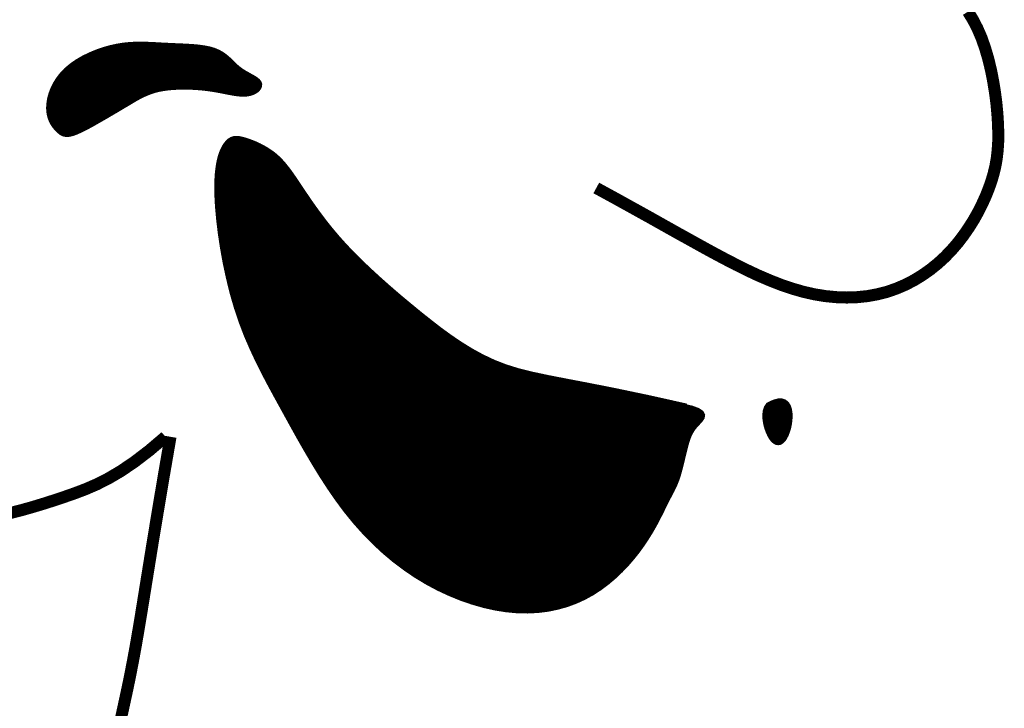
# Model space of a CAD drawing. Extents: x 0.8 to 9.3, y 1.5 to 12.5.
# Tile 161 of 171: x 7.935 to 8.124, y 3.373 to 3.505. Entities that reach past the tile are written whole.
import ezdxf

# ---------------------------------------------------------------- set-up
doc = ezdxf.new("R2010")
doc.units = 0
doc.header["$MEASUREMENT"] = 0
doc.layers.add('FACE', color=160, linetype='CONTINUOUS')

msp = doc.modelspace()

# ---------------------------------------------------------------- hatches: boundary and pattern name
at = {"layer": 'FACE', "linetype": 'Continuous'}
h = msp.add_hatch(dxfattribs=at)
h.set_pattern_fill('NET3', color=5, scale=0.001151, style=0)
h.set_pattern_definition([(0, (6.0727982, 0.77994409), (0, 0.000143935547), []), (60, (6.0727982, 0.77994409), (-0.00012465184, 7.19677734e-05), []), (120, (6.0727982, 0.77994409), (-0.00012465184, -7.19677734e-05), [])])
h.paths.add_polyline_path([(8.0786, 3.43101), (8.07964, 3.43151), (8.0805, 3.43175), (8.0812, 3.43176), (8.08175, 3.43156), (8.08217, 3.4312), (8.08247, 3.4307), (8.08266, 3.4301), (8.08276, 3.42942), (8.08278, 3.42871), (8.08274, 3.42798), (8.08263, 3.42725), (8.08248, 3.42654), (8.08227, 3.42588), (8.08203, 3.42527), (8.08176, 3.42475), (8.08147, 3.42433), (8.08116, 3.42403), (8.08084, 3.42384), (8.08051, 3.42378), (8.08017, 3.42384), (8.07984, 3.42402), (8.07951, 3.42431), (8.07919, 3.42473), (8.07888, 3.42526), (8.07858, 3.42591), (8.07832, 3.42664), (8.07812, 3.42742), (8.07799, 3.42823), (8.07795, 3.42902), (8.07802, 3.42977), (8.07823, 3.43044)])
h.paths.add_polyline_path([(7.94272, 3.48359), (7.94241, 3.48391), (7.9421, 3.48429), (7.9418, 3.48472), (7.94153, 3.4852), (7.94129, 3.48575), (7.94111, 3.48636), (7.94098, 3.48704), (7.94094, 3.48779), (7.94099, 3.48861), (7.94113, 3.4895), (7.94137, 3.49042), (7.94173, 3.49137), (7.94219, 3.49232), (7.94278, 3.49327), (7.94349, 3.49419), (7.94433, 3.49507), (7.94531, 3.49589), (7.94639, 3.49664), (7.94757, 3.49733), (7.94882, 3.49794), (7.95011, 3.49848), (7.95142, 3.49894), (7.95274, 3.49931), (7.95403, 3.4996), (7.95528, 3.4998), (7.9565, 3.49992), (7.95769, 3.49998), (7.95886, 3.49999), (7.96002, 3.49995), (7.96119, 3.4999), (7.96237, 3.49983), (7.96357, 3.49977), (7.96479, 3.49971), (7.96603, 3.49966), (7.96726, 3.4996), (7.96846, 3.49953), (7.96962, 3.49942), (7.97071, 3.49927), (7.97172, 3.49907), (7.97262, 3.4988), (7.97341, 3.49846), (7.97411, 3.49806), (7.97472, 3.49762), (7.97527, 3.49715), (7.97579, 3.49666), (7.97628, 3.49617), (7.97679, 3.49569), (7.97731, 3.49525), (7.97788, 3.49484), (7.97846, 3.49448), (7.97905, 3.49415), (7.97962, 3.49383), (7.98014, 3.49354), (7.98059, 3.49325), (7.98095, 3.49296), (7.98119, 3.49266), (7.98131, 3.49235), (7.9813, 3.49204), (7.98119, 3.49173), (7.98097, 3.49143), (7.98068, 3.49115), (7.98031, 3.49091), (7.97988, 3.49071), (7.97942, 3.49056), (7.97892, 3.49047), (7.97839, 3.49043), (7.97784, 3.49043), (7.97727, 3.49048), (7.97669, 3.49055), (7.9761, 3.49065), (7.9755, 3.49076), (7.97489, 3.49088), (7.97428, 3.491), (7.97367, 3.49112), (7.97304, 3.49123), (7.97238, 3.49134), (7.9717, 3.49145), (7.97098, 3.49154), (7.97021, 3.49162), (7.96939, 3.49169), (7.96852, 3.49174), (7.96759, 3.49177), (7.96664, 3.49178), (7.96567, 3.49176), (7.96469, 3.49171), (7.96373, 3.49162), (7.9628, 3.49149), (7.9619, 3.49132), (7.96106, 3.4911), (7.96027, 3.49083), (7.95952, 3.49053), (7.95881, 3.49021), (7.95814, 3.48986), (7.95749, 3.4895), (7.95686, 3.48913), (7.95625, 3.48876), (7.95564, 3.4884), (7.95505, 3.48805), (7.95445, 3.48769), (7.95384, 3.48733), (7.95322, 3.48697), (7.95259, 3.4866), (7.95193, 3.48621), (7.95124, 3.48581), (7.95051, 3.4854), (7.94977, 3.48497), (7.94902, 3.48455), (7.94827, 3.48415), (7.94755, 3.48378), (7.94686, 3.48344), (7.94621, 3.48316), (7.94563, 3.48294), (7.94512, 3.4828), (7.94468, 3.48272), (7.94428, 3.48272), (7.94393, 3.48278), (7.94361, 3.4829), (7.94331, 3.48308), (7.94302, 3.48331)])
edge = h.paths.add_edge_path()
edge.add_line((8.06299, 3.43077), (8.05569, 3.4324))
edge.add_line((8.05569, 3.4324), (8.04953, 3.43369))
edge.add_line((8.04953, 3.43369), (8.04438, 3.43471))
edge.add_line((8.04438, 3.43471), (8.04008, 3.43553))
edge.add_line((8.04008, 3.43553), (8.03647, 3.43623))
edge.add_line((8.03647, 3.43623), (8.03342, 3.43688))
edge.add_line((8.03342, 3.43688), (8.03076, 3.43754))
edge.add_line((8.03076, 3.43754), (8.02835, 3.43829))
edge.add_line((8.02835, 3.43829), (8.02606, 3.43918))
edge.add_line((8.02606, 3.43918), (8.02386, 3.44022))
edge.add_line((8.02386, 3.44022), (8.02174, 3.44138))
edge.add_line((8.02174, 3.44138), (8.01967, 3.44266))
edge.add_line((8.01967, 3.44266), (8.01765, 3.44403))
edge.add_line((8.01765, 3.44403), (8.01567, 3.44547))
edge.add_line((8.01567, 3.44547), (8.01372, 3.44699))
edge.add_line((8.01372, 3.44699), (8.01177, 3.44854))
edge.add_line((8.01177, 3.44854), (8.00984, 3.45013))
edge.add_line((8.00984, 3.45013), (8.00791, 3.45174))
edge.add_line((8.00791, 3.45174), (8.00602, 3.45337))
edge.add_line((8.00602, 3.45337), (8.00417, 3.45501))
edge.add_line((8.00417, 3.45501), (8.00239, 3.45664))
edge.add_line((8.00239, 3.45664), (8.00067, 3.45827))
edge.add_line((8.00067, 3.45827), (7.99905, 3.45988))
edge.add_line((7.99905, 3.45988), (7.99754, 3.46147))
edge.add_line((7.99754, 3.46147), (7.99614, 3.46303))
edge.add_line((7.99614, 3.46303), (7.99486, 3.46455))
edge.add_line((7.99486, 3.46455), (7.99368, 3.46602))
edge.add_line((7.99368, 3.46602), (7.99261, 3.46745))
edge.add_line((7.99261, 3.46745), (7.99162, 3.46881))
edge.add_line((7.99162, 3.46881), (7.99071, 3.4701))
edge.add_line((7.99071, 3.4701), (7.98989, 3.47132))
edge.add_line((7.98989, 3.47132), (7.98913, 3.47246))
edge.add_line((7.98913, 3.47246), (7.98843, 3.4735))
edge.add_line((7.98843, 3.4735), (7.98777, 3.47447))
edge.add_line((7.98777, 3.47447), (7.98716, 3.47535))
edge.add_line((7.98716, 3.47535), (7.98656, 3.47615))
edge.add_line((7.98656, 3.47615), (7.98597, 3.47689))
edge.add_line((7.98597, 3.47689), (7.98537, 3.47757))
edge.add_line((7.98537, 3.47757), (7.98476, 3.47819))
edge.add_line((7.98476, 3.47819), (7.98411, 3.47876))
edge.add_line((7.98411, 3.47876), (7.98342, 3.47928))
edge.add_line((7.98342, 3.47928), (7.9827, 3.47976))
edge.add_line((7.9827, 3.47976), (7.98197, 3.48019))
edge.add_line((7.98197, 3.48019), (7.98122, 3.48058))
edge.add_line((7.98122, 3.48058), (7.98048, 3.48092))
edge.add_line((7.98048, 3.48092), (7.97977, 3.48121))
edge.add_line((7.97977, 3.48121), (7.97909, 3.48146))
edge.add_line((7.97909, 3.48146), (7.97845, 3.48167))
edge.add_line((7.97845, 3.48167), (7.97787, 3.48182))
edge.add_line((7.97787, 3.48182), (7.97735, 3.48193))
edge.add_line((7.97735, 3.48193), (7.97687, 3.48196))
edge.add_line((7.97687, 3.48196), (7.97643, 3.48193))
edge.add_line((7.97643, 3.48193), (7.97602, 3.48181))
edge.add_line((7.97602, 3.48181), (7.97563, 3.4816))
edge.add_line((7.97563, 3.4816), (7.97526, 3.48128))
edge.add_line((7.97526, 3.48128), (7.9749, 3.48086))
edge.add_line((7.9749, 3.48086), (7.97453, 3.48031))
edge.add_line((7.97453, 3.48031), (7.97419, 3.47962))
edge.add_line((7.97419, 3.47962), (7.97386, 3.47876))
edge.add_line((7.97386, 3.47876), (7.97358, 3.47772))
edge.add_line((7.97358, 3.47772), (7.97336, 3.47648))
edge.add_line((7.97336, 3.47648), (7.97319, 3.47501))
edge.add_line((7.97319, 3.47501), (7.97311, 3.4733))
edge.add_line((7.97311, 3.4733), (7.97312, 3.47132))
edge.add_line((7.97312, 3.47132), (7.97324, 3.46906))
edge.add_line((7.97324, 3.46906), (7.97346, 3.46657))
edge.add_line((7.97346, 3.46657), (7.97378, 3.46389))
edge.add_line((7.97378, 3.46389), (7.9742, 3.46109))
edge.add_line((7.9742, 3.46109), (7.97472, 3.45821))
edge.add_line((7.97472, 3.45821), (7.97534, 3.45531))
edge.add_line((7.97534, 3.45531), (7.97605, 3.45244))
edge.add_line((7.97605, 3.45244), (7.97685, 3.44966))
edge.add_line((7.97685, 3.44966), (7.97775, 3.44699))
edge.add_line((7.97775, 3.44699), (7.97872, 3.44444))
edge.add_line((7.97872, 3.44444), (7.97978, 3.44198))
edge.add_line((7.97978, 3.44198), (7.9809, 3.43957))
edge.add_line((7.9809, 3.43957), (7.98208, 3.43721))
edge.add_line((7.98208, 3.43721), (7.98332, 3.43486))
edge.add_line((7.98332, 3.43486), (7.9846, 3.4325))
edge.add_line((7.9846, 3.4325), (7.98592, 3.4301))
edge.add_line((7.98592, 3.4301), (7.98727, 3.42765))
edge.add_line((7.98727, 3.42765), (7.98865, 3.42516))
edge.add_line((7.98865, 3.42516), (7.99008, 3.42265))
edge.add_line((7.99008, 3.42265), (7.99154, 3.42016))
edge.add_line((7.99154, 3.42016), (7.99305, 3.41769))
edge.add_line((7.99305, 3.41769), (7.99461, 3.41528))
edge.add_line((7.99461, 3.41528), (7.99622, 3.41294))
edge.add_line((7.99622, 3.41294), (7.99789, 3.4107))
edge.add_line((7.99789, 3.4107), (7.99962, 3.40858))
edge.add_line((7.99962, 3.40858), (8.00141, 3.40658))
edge.add_line((8.00141, 3.40658), (8.00325, 3.40471))
edge.add_line((8.00325, 3.40471), (8.00515, 3.40295))
edge.add_line((8.00515, 3.40295), (8.0071, 3.40131))
edge.add_line((8.0071, 3.40131), (8.00911, 3.3998))
edge.add_line((8.00911, 3.3998), (8.01116, 3.3984))
edge.add_line((8.01116, 3.3984), (8.01326, 3.39713))
edge.add_line((8.01326, 3.39713), (8.0154, 3.39598))
edge.add_line((8.0154, 3.39598), (8.01758, 3.39496))
edge.add_line((8.01758, 3.39496), (8.01977, 3.39406))
edge.add_line((8.01977, 3.39406), (8.02197, 3.3933))
edge.add_line((8.02197, 3.3933), (8.02416, 3.39267))
edge.add_line((8.02416, 3.39267), (8.02633, 3.39218))
edge.add_line((8.02633, 3.39218), (8.02847, 3.39184))
edge.add_line((8.02847, 3.39184), (8.03056, 3.39164))
edge.add_line((8.03056, 3.39164), (8.03259, 3.3916))
edge.add_line((8.03259, 3.3916), (8.03456, 3.3917))
edge.add_line((8.03456, 3.3917), (8.03646, 3.39194))
edge.add_line((8.03646, 3.39194), (8.0383, 3.39232))
edge.add_line((8.0383, 3.39232), (8.04007, 3.39282))
edge.add_line((8.04007, 3.39282), (8.04177, 3.39345))
edge.add_line((8.04177, 3.39345), (8.04339, 3.39419))
edge.add_line((8.04339, 3.39419), (8.04495, 3.39505))
edge.add_line((8.04495, 3.39505), (8.04642, 3.39601))
edge.add_line((8.04642, 3.39601), (8.04782, 3.39706))
edge.add_line((8.04782, 3.39706), (8.04914, 3.39818))
edge.add_line((8.04914, 3.39818), (8.05038, 3.39936))
edge.add_line((8.05038, 3.39936), (8.05154, 3.40057))
edge.add_line((8.05154, 3.40057), (8.0526, 3.4018))
edge.add_line((8.0526, 3.4018), (8.05359, 3.40304))
edge.add_line((8.05359, 3.40304), (8.05448, 3.40427))
edge.add_line((8.05448, 3.40427), (8.05528, 3.40547))
edge.add_line((8.05528, 3.40547), (8.056, 3.40662))
edge.add_line((8.056, 3.40662), (8.05665, 3.40774))
edge.add_line((8.05665, 3.40774), (8.05723, 3.4088))
edge.add_line((8.05723, 3.4088), (8.05774, 3.4098))
edge.add_line((8.05774, 3.4098), (8.05821, 3.41073))
edge.add_line((8.05821, 3.41073), (8.05862, 3.41158))
edge.add_line((8.05862, 3.41158), (8.059, 3.41235))
edge.add_line((8.059, 3.41235), (8.05935, 3.41304))
edge.add_line((8.05935, 3.41304), (8.05967, 3.41365))
edge.add_line((8.05967, 3.41365), (8.05997, 3.41422))
edge.add_line((8.05997, 3.41422), (8.06025, 3.41475))
edge.add_line((8.06025, 3.41475), (8.0605, 3.41527))
edge.add_line((8.0605, 3.41527), (8.06074, 3.41579))
edge.add_line((8.06074, 3.41579), (8.06097, 3.41634))
edge.add_line((8.06097, 3.41634), (8.06119, 3.41694))
edge.add_line((8.06119, 3.41694), (8.06141, 3.4176))
edge.add_line((8.06141, 3.4176), (8.06161, 3.41832))
edge.add_line((8.06161, 3.41832), (8.06181, 3.41906))
edge.add_line((8.06181, 3.41906), (8.06201, 3.41983))
edge.add_line((8.06201, 3.41983), (8.06219, 3.42061))
edge.add_line((8.06219, 3.42061), (8.06238, 3.42138))
edge.add_line((8.06238, 3.42138), (8.06256, 3.42213))
edge.add_line((8.06256, 3.42213), (8.06273, 3.42283))
edge.add_line((8.06273, 3.42283), (8.06291, 3.42349))
edge.add_line((8.06291, 3.42349), (8.06309, 3.42411))
edge.add_line((8.06309, 3.42411), (8.06328, 3.42468))
edge.add_line((8.06328, 3.42468), (8.0635, 3.42522))
edge.add_line((8.0635, 3.42522), (8.06375, 3.42574))
edge.add_line((8.06375, 3.42574), (8.06404, 3.42623))
edge.add_line((8.06404, 3.42623), (8.06438, 3.42671))
edge.add_line((8.06438, 3.42671), (8.06478, 3.42719))
edge.add_line((8.06478, 3.42719), (8.06523, 3.42766))
edge.add_line((8.06523, 3.42766), (8.06566, 3.42814))
edge.add_line((8.06566, 3.42814), (8.06596, 3.4286))
edge.add_line((8.06596, 3.4286), (8.06604, 3.42906))
edge.add_line((8.06604, 3.42906), (8.06581, 3.42951))
edge.add_line((8.06581, 3.42951), (8.06516, 3.42995))
edge.add_line((8.06516, 3.42995), (8.064, 3.43038))
edge.add_line((8.064, 3.43038), (8.06223, 3.43079))

# ---------------------------------------------------------------- linework, layer by layer
at = {"layer": 'FACE', "color": 5}
for points, const_width in [([(8.11682, 3.5062), (8.11778, 3.50464), (8.11864, 3.50296), (8.11942, 3.50115), (8.1201, 3.4992), (8.1207, 3.49716), (8.12121, 3.49505), (8.12163, 3.49291), (8.12198, 3.49077), (8.12225, 3.48867), (8.12244, 3.48664), (8.12256, 3.48472), (8.12261, 3.48293), (8.12259, 3.48125), (8.12249, 3.47968), (8.12232, 3.47818), (8.12207, 3.47673), (8.12173, 3.4753), (8.12132, 3.47388), (8.12081, 3.47244), (8.12023, 3.47097), (8.11955, 3.46947), (8.11879, 3.46795), (8.11794, 3.46643), (8.117, 3.46493), (8.11598, 3.46345), (8.11488, 3.46201), (8.11368, 3.46062), (8.11241, 3.4593), (8.11105, 3.45805), (8.10961, 3.45689), (8.10809, 3.45582), (8.10651, 3.45485), (8.10485, 3.45399), (8.10313, 3.45325), (8.10134, 3.45263), (8.09949, 3.45216), (8.09759, 3.45181), (8.09564, 3.45161), (8.09364, 3.45154), (8.09161, 3.45161), (8.08954, 3.45181), (8.08745, 3.45215), (8.08533, 3.45263), (8.0832, 3.45324), (8.08106, 3.45397), (8.07891, 3.45481), (8.07674, 3.45574), (8.07457, 3.45676), (8.07239, 3.45784), (8.07021, 3.45897), (8.06803, 3.46013), (8.06584, 3.46133), (8.06359, 3.46258), (8.06122, 3.46389), (8.05869, 3.46531), (8.05593, 3.46686), (8.05288, 3.46855), (8.0495, 3.47042), (8.04571, 3.47249)], 0.0023), ([(8.06299, 3.43077), (8.05569, 3.4324), (8.04953, 3.43369), (8.04438, 3.43471), (8.04008, 3.43553), (8.03647, 3.43623), (8.03342, 3.43688), (8.03076, 3.43754), (8.02835, 3.43829), (8.02606, 3.43918), (8.02386, 3.44022), (8.02174, 3.44138), (8.01967, 3.44266), (8.01765, 3.44403), (8.01567, 3.44547), (8.01372, 3.44699), (8.01177, 3.44854), (8.00984, 3.45013), (8.00791, 3.45174), (8.00602, 3.45337), (8.00417, 3.45501), (8.00239, 3.45664), (8.00067, 3.45827), (7.99905, 3.45988), (7.99754, 3.46147), (7.99614, 3.46303), (7.99486, 3.46455), (7.99368, 3.46602), (7.99261, 3.46745), (7.99162, 3.46881), (7.99071, 3.4701), (7.98989, 3.47132), (7.98913, 3.47246), (7.98843, 3.4735), (7.98777, 3.47447), (7.98716, 3.47535), (7.98656, 3.47615), (7.98597, 3.47689), (7.98537, 3.47757), (7.98476, 3.47819), (7.98411, 3.47876), (7.98342, 3.47928), (7.9827, 3.47976), (7.98197, 3.48019), (7.98122, 3.48058), (7.98048, 3.48092), (7.97977, 3.48121), (7.97909, 3.48146), (7.97845, 3.48167), (7.97787, 3.48182), (7.97735, 3.48193), (7.97687, 3.48196), (7.97643, 3.48193), (7.97602, 3.48181), (7.97563, 3.4816), (7.97526, 3.48128), (7.9749, 3.48086), (7.97453, 3.48031), (7.97419, 3.47962), (7.97386, 3.47876), (7.97358, 3.47772), (7.97336, 3.47648), (7.97319, 3.47501), (7.97311, 3.4733), (7.97312, 3.47132), (7.97324, 3.46906), (7.97346, 3.46657), (7.97378, 3.46389), (7.9742, 3.46109), (7.97472, 3.45821), (7.97534, 3.45531), (7.97605, 3.45244), (7.97685, 3.44966), (7.97775, 3.44699), (7.97872, 3.44444), (7.97978, 3.44198), (7.9809, 3.43957), (7.98208, 3.43721), (7.98332, 3.43486), (7.9846, 3.4325), (7.98592, 3.4301), (7.98727, 3.42765), (7.98865, 3.42516), (7.99008, 3.42265), (7.99154, 3.42016), (7.99305, 3.41769), (7.99461, 3.41528), (7.99622, 3.41294), (7.99789, 3.4107), (7.99962, 3.40858), (8.00141, 3.40658), (8.00325, 3.40471), (8.00515, 3.40295), (8.0071, 3.40131), (8.00911, 3.3998), (8.01116, 3.3984), (8.01326, 3.39713), (8.0154, 3.39598), (8.01758, 3.39496), (8.01977, 3.39406), (8.02197, 3.3933), (8.02416, 3.39267), (8.02633, 3.39218), (8.02847, 3.39184), (8.03056, 3.39164), (8.03259, 3.3916), (8.03456, 3.3917), (8.03646, 3.39194), (8.0383, 3.39232), (8.04007, 3.39282), (8.04177, 3.39345), (8.04339, 3.39419), (8.04495, 3.39505), (8.04642, 3.39601), (8.04782, 3.39706), (8.04914, 3.39818), (8.05038, 3.39936), (8.05154, 3.40057), (8.0526, 3.4018), (8.05359, 3.40304), (8.05448, 3.40427), (8.05528, 3.40547), (8.056, 3.40662), (8.05665, 3.40774), (8.05723, 3.4088), (8.05774, 3.4098), (8.05821, 3.41073), (8.05862, 3.41158), (8.059, 3.41235), (8.05935, 3.41304), (8.05967, 3.41365), (8.05997, 3.41422), (8.06025, 3.41475), (8.0605, 3.41527), (8.06074, 3.41579), (8.06097, 3.41634), (8.06119, 3.41694), (8.06141, 3.4176), (8.06161, 3.41832), (8.06181, 3.41906), (8.06201, 3.41983), (8.06219, 3.42061), (8.06238, 3.42138), (8.06256, 3.42213), (8.06273, 3.42283), (8.06291, 3.42349), (8.06309, 3.42411), (8.06328, 3.42468), (8.0635, 3.42522), (8.06375, 3.42574), (8.06404, 3.42623), (8.06438, 3.42671), (8.06478, 3.42719), (8.06523, 3.42766), (8.06566, 3.42814), (8.06596, 3.4286), (8.06604, 3.42906), (8.06581, 3.42951), (8.06516, 3.42995), (8.064, 3.43038), (8.06223, 3.43079)], 0.000969), ([(8.0786, 3.43101), (8.07964, 3.43151), (8.0805, 3.43175), (8.0812, 3.43176), (8.08175, 3.43156), (8.08217, 3.4312), (8.08247, 3.4307), (8.08266, 3.4301), (8.08276, 3.42942), (8.08278, 3.42871), (8.08274, 3.42798), (8.08263, 3.42725), (8.08248, 3.42654), (8.08227, 3.42588), (8.08203, 3.42527), (8.08176, 3.42475), (8.08147, 3.42433), (8.08116, 3.42403), (8.08084, 3.42384), (8.08051, 3.42378), (8.08017, 3.42384), (8.07984, 3.42402), (8.07951, 3.42431), (8.07919, 3.42473), (8.07888, 3.42526), (8.07858, 3.42591), (8.07832, 3.42664), (8.07812, 3.42742), (8.07799, 3.42823), (8.07795, 3.42902), (8.07802, 3.42977), (8.07823, 3.43044), (8.0786, 3.43101)], 0.000969), ([(7.93353, 3.41031), (7.9358, 3.41089), (7.93795, 3.4115), (7.94, 3.41212), (7.942, 3.41276), (7.94397, 3.41342), (7.94595, 3.41411), (7.94798, 3.41488), (7.95009, 3.41579), (7.95233, 3.41692), (7.95473, 3.41833), (7.95733, 3.42009), (7.96017, 3.42226), (7.96329, 3.42491)], 0.0023), ([(7.96426, 3.42491), (7.96291, 3.41709), (7.96177, 3.4103), (7.9608, 3.40442), (7.95998, 3.39934), (7.95927, 3.39494), (7.95865, 3.39111), (7.95809, 3.38775), (7.95757, 3.38473), (7.95706, 3.38197), (7.95656, 3.3794), (7.95607, 3.377), (7.95558, 3.37474), (7.95511, 3.37258), (7.95466, 3.37049)], 0.0023)]:
    msp.add_lwpolyline(points, dxfattribs=dict(at, const_width=const_width))
at = {"layer": 'FACE', "color": 5, "const_width": 0.000969}
msp.add_lwpolyline([(7.94272, 3.48359), (7.94241, 3.48391), (7.9421, 3.48429), (7.9418, 3.48472), (7.94153, 3.4852), (7.94129, 3.48575), (7.94111, 3.48636), (7.94098, 3.48704), (7.94094, 3.48779), (7.94099, 3.48861), (7.94113, 3.4895), (7.94137, 3.49042), (7.94173, 3.49137), (7.94219, 3.49232), (7.94278, 3.49327), (7.94349, 3.49419), (7.94433, 3.49507), (7.94531, 3.49589), (7.94639, 3.49664), (7.94757, 3.49733), (7.94882, 3.49794), (7.95011, 3.49848), (7.95142, 3.49894), (7.95274, 3.49931), (7.95403, 3.4996), (7.95528, 3.4998), (7.9565, 3.49992), (7.95769, 3.49998), (7.95886, 3.49999), (7.96002, 3.49995), (7.96119, 3.4999), (7.96237, 3.49983), (7.96357, 3.49977), (7.96479, 3.49971), (7.96603, 3.49966), (7.96726, 3.4996), (7.96846, 3.49953), (7.96962, 3.49942), (7.97071, 3.49927), (7.97172, 3.49907), (7.97262, 3.4988), (7.97341, 3.49846), (7.97411, 3.49806), (7.97472, 3.49762), (7.97527, 3.49715), (7.97579, 3.49666), (7.97628, 3.49617), (7.97679, 3.49569), (7.97731, 3.49525), (7.97788, 3.49484), (7.97846, 3.49448), (7.97905, 3.49415), (7.97962, 3.49383), (7.98014, 3.49354), (7.98059, 3.49325), (7.98095, 3.49296), (7.98119, 3.49266), (7.98131, 3.49235), (7.9813, 3.49204), (7.98119, 3.49173), (7.98097, 3.49143), (7.98068, 3.49115), (7.98031, 3.49091), (7.97988, 3.49071), (7.97942, 3.49056), (7.97892, 3.49047), (7.97839, 3.49043), (7.97784, 3.49043), (7.97727, 3.49048), (7.97669, 3.49055), (7.9761, 3.49065), (7.9755, 3.49076), (7.97489, 3.49088), (7.97428, 3.491), (7.97367, 3.49112), (7.97304, 3.49123), (7.97238, 3.49134), (7.9717, 3.49145), (7.97098, 3.49154), (7.97021, 3.49162), (7.96939, 3.49169), (7.96852, 3.49174), (7.96759, 3.49177), (7.96664, 3.49178), (7.96567, 3.49176), (7.96469, 3.49171), (7.96373, 3.49162), (7.9628, 3.49149), (7.9619, 3.49132), (7.96106, 3.4911), (7.96027, 3.49083), (7.95952, 3.49053), (7.95881, 3.49021), (7.95814, 3.48986), (7.95749, 3.4895), (7.95686, 3.48913), (7.95625, 3.48876), (7.95564, 3.4884), (7.95505, 3.48805), (7.95445, 3.48769), (7.95384, 3.48733), (7.95322, 3.48697), (7.95259, 3.4866), (7.95193, 3.48621), (7.95124, 3.48581), (7.95051, 3.4854), (7.94977, 3.48497), (7.94902, 3.48455), (7.94827, 3.48415), (7.94755, 3.48378), (7.94686, 3.48344), (7.94621, 3.48316), (7.94563, 3.48294), (7.94512, 3.4828), (7.94468, 3.48272), (7.94428, 3.48272), (7.94393, 3.48278), (7.94361, 3.4829), (7.94331, 3.48308), (7.94302, 3.48331)], close=True, dxfattribs=at)

doc.saveas('drawing.dxf')
